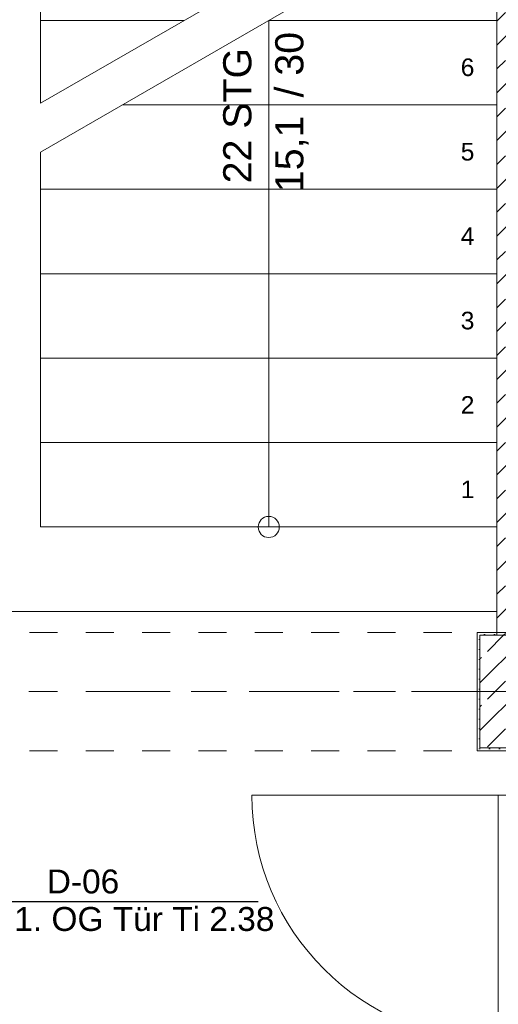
# Model space of a CAD drawing. Header units: metres. Extents: x -4 to 100, y -11 to 17.
# Tile 180 of 256: x 13.15 to 14.84, y 7.19 to 10.69. Entities that reach past the tile are written whole.
import ezdxf

# ---------------------------------------------------------------- set-up
doc = ezdxf.new("R2010")
doc.units = ezdxf.units.M
doc.header["$MEASUREMENT"] = 0
for name, pattern in [('Achse', [0.2, 0.1, -0.05, 0, -0.05]), ('Strichlinie doppelt', [0.546806, 0.264583, -0.105833, 0.070556, -0.105833]), ('Strichlinie eng', [0.115, 0.075, -0.04]), ('Untersicht', [0.1, 0.075, -0.025]), ('Wipeout_Contour', [1, 0, -1])]:
    doc.linetypes.add(name, pattern=pattern)
for name, color, linetype in [('208 - Marker.Detail', 7, 'Continuous'), ('451 - Universal.Achsen Raster', 7, 'Continuous'), ('603 - Struktur.Bodenplatte_ Decke Roh', 7, 'Continuous'), ('605 - Struktur.Wand Innen', 7, 'Continuous'), ('607 - Struktur.Stütze', 7, 'Continuous'), ('608 - Struktur.Träger', 7, 'Continuous'), ('610 - Struktur.Treppe_ Rampe', 7, 'Continuous'), ('650 - Abdeckung.Fußboden Aufbau', 7, 'Continuous')]:
    doc.layers.add(name, color=color, linetype=linetype)
doc.styles.add('ERSTELLTER_STIL_2', font='txt')
pattern_1 = [(45, (0, 0), (-0.0848528, 0.0848528), []), (45, (-0.04243, 0.04243), (-0.0848528, 0.0848528), [0.09, -0.03])]

msp = doc.modelspace()

# ---------------------------------------------------------------- hatches: boundary and pattern name
at = {"layer": '607 - Struktur.Stütze', "linetype": 'Continuous', "lineweight": 0, "true_color": 0x000000}
h = msp.add_hatch(dxfattribs=at)
h.set_pattern_fill('Gips_0001', color=18, style=0, pattern_type=2)
h.set_pattern_definition([(45, (0, 0), (-0.01767767, 0.01767767), [0, -0.025])])
h.paths.add_polyline_path([(14.77, 8.51), (14.77, 8.09), (15.09, 8.09), (15.09, 8.095), (15.08, 8.095), (15.08, 8.1), (14.78, 8.1), (14.78, 8.5), (14.84, 8.5), (14.84, 8.51)])
h = msp.add_hatch(dxfattribs=at)
h.set_pattern_fill('Beton__Stahlbeton_0001', color=18, style=0, pattern_type=2)
h.set_pattern_definition(pattern_1)
h.paths.add_polyline_path([(14.78, 8.1), (15.08, 8.1), (15.08, 8.5), (14.78, 8.5)])

# ---------------------------------------------------------------- linework, layer by layer
at = {"layer": '208 - Marker.Detail', "color": 30, "linetype": 'Continuous', "lineweight": 25, "true_color": 0xff6e00}
msp.add_line((12.7427, 7.5539), (13.9927, 7.5539), dxfattribs=at)
at = {"layer": '451 - Universal.Achsen Raster', "color": 160, "linetype": 'Strichlinie doppelt', "lineweight": 9, "true_color": 0x3232ff}
msp.add_line((64.935, 8.3), (-3.175, 8.3), dxfattribs=at)
at = {"layer": '605 - Struktur.Wand Innen', "color": 7, "linetype": 'Continuous', "lineweight": 13}
for p, q in [((14.845, 7.9325), (13.97, 7.9325)), ((14.9, 7.9325), (14.845, 7.9325)), ((14.845, 7.9325), (14.845, 7.0575))]:
    msp.add_line(p, q, dxfattribs=at)
at = {"layer": '605 - Struktur.Wand Innen', "color": 7, "linetype": 'Continuous', "lineweight": 9}
msp.add_arc((14.845, 7.9325), 0.875, 180, 270, dxfattribs=at)
at = {"layer": '607 - Struktur.Stütze', "color": 7, "linetype": 'Continuous', "lineweight": 5, "flags": 128}
msp.add_lwpolyline([(14.84, 8.51), (14.77, 8.51), (14.77, 8.09), (15.09, 8.09), (15.09, 8.095)], dxfattribs=at)
at = {"layer": '607 - Struktur.Stütze', "color": 7, "linetype": 'Continuous', "lineweight": 13, "flags": 128}
msp.add_lwpolyline([(14.78, 8.1), (15.08, 8.1), (15.08, 8.5), (14.78, 8.5)], close=True, dxfattribs=at)
at = {"layer": '608 - Struktur.Träger', "color": 7, "linetype": 'Untersicht', "lineweight": 13}
for p, q in [((0.38, 8.51), (61.88, 8.51)), ((0.38, 8.09), (61.88, 8.09))]:
    msp.add_line(p, q, dxfattribs=at)
at = {"layer": '608 - Struktur.Träger', "color": 7, "linetype": 'Achse', "lineweight": 9}
msp.add_line((0.38, 8.3), (61.88, 8.3), dxfattribs=at)
at = {"layer": '650 - Abdeckung.Fußboden Aufbau', "color": 7, "linetype": 'Continuous', "lineweight": 13, "flags": 128}
msp.add_lwpolyline([(16.16, 8.22), (16.16, 8.095), (15.09, 8.095), (15.09, 8.09), (14.975, 8.09), (14.975, 7.9375), (14.875, 7.9375), (14.875, 8.09), (14.77, 8.09), (14.77, 8.51), (14.84, 8.51), (14.84, 8.585), (13.03, 8.585), (13.03, 8.725), (11.41, 8.725), (11.41, 8.51), (11.49, 8.51), (11.49, 8.09), (11.2975, 8.09), (11.2975, 8.0775), (10.07, 8.0775), (10.07, 8.2275)], dxfattribs=at)

# ---------------------------------------------------------------- texts
at = {"layer": '208 - Marker.Detail', "color": 30, "lineweight": 25, "true_color": 0xff6e00, "char_height": 0.085, "style": 'ERSTELLTER_STIL_2'}
for s, insert, attachment_point in [('\\A1;{\\pql;\\fArial|b0|i0|c0|p38;D-06}', (13.2418, 7.5816), 7), ('\\A1;{\\pql;\\fArial|b0|i0|c0|p38;Detail - 1. OG Tür Ti 2.38}', (12.7173, 7.5345), 1)]:
    msp.add_mtext(s, dxfattribs=dict(at, insert=insert, attachment_point=attachment_point))

# ---------------------------------------------------------------- wipeouts: each hides what was drawn before it
at = {"color": 254, "linetype": 'Wipeout_Contour', "lineweight": 0, "ltscale": 72.635669}
msp.add_wipeout([(14.84, 11.885), (13.22, 11.885), (13.22, 10.3905), (14.84, 11.3258)], dxfattribs=at).dxf.layer = '610 - Struktur.Treppe_ Rampe'

# ---------------------------------------------------------------- next in the draw order: linework, layer by layer
at = {"layer": '610 - Struktur.Treppe_ Rampe', "color": 7, "linetype": 'Continuous', "lineweight": 13}
for p, q in [((13.22, 11.885), (13.22, 10.3905)), ((13.22, 10.985), (13.22, 10.685)), ((13.73, 10.685), (13.22, 10.685)), ((13.22, 10.685), (13.22, 10.3905)), ((13.22, 10.685), (13.73, 10.685))]:
    msp.add_line(p, q, dxfattribs=at)
at = {"layer": '610 - Struktur.Treppe_ Rampe', "color": 7, "linetype": 'Continuous', "lineweight": 18}
msp.add_line((13.22, 10.3905), (14.84, 11.3258), dxfattribs=at)
at = {"layer": '610 - Struktur.Treppe_ Rampe', "color": 7, "linetype": 'Strichlinie eng', "lineweight": 9}
msp.add_line((13.22, 10.685), (13.73, 10.685), dxfattribs=at)

# ---------------------------------------------------------------- next in the draw order: wipeouts: each hides what was drawn before it
at = {"color": 254, "linetype": 'Wipeout_Contour', "lineweight": 0, "ltscale": 68.203036}
msp.add_wipeout([(13.22, 8.885), (14.84, 8.885), (14.84, 11.1526), (13.22, 10.2173)], dxfattribs=at).dxf.layer = '610 - Struktur.Treppe_ Rampe'

# ---------------------------------------------------------------- next in the draw order: hatches: boundary and pattern name
at = {"layer": '605 - Struktur.Wand Innen', "linetype": 'Continuous', "lineweight": 0, "true_color": 0x000000}
h = msp.add_hatch(dxfattribs=at)
h.set_pattern_fill('Beton__Stahlbeton_0001', color=18, style=0, pattern_type=2)
h.set_pattern_definition(pattern_1)
h.paths.add_polyline_path([(15, 13), (14.84, 13), (14.84, 8.5), (15, 8.5)])

# ---------------------------------------------------------------- next in the draw order: linework, layer by layer
at = {"layer": '603 - Struktur.Bodenplatte_ Decke Roh', "color": 7, "linetype": 'Continuous', "lineweight": 18, "flags": 128}
msp.add_lwpolyline([(47.48, 13.695), (14.78, 13.695), (14.78, 13.455), (14.78, 13), (14.84, 13), (14.84, 8.585), (13.03, 8.585), (13.03, 8.725), (11.41, 8.725), (11.41, 13), (11.48, 13), (11.48, 13.455), (11.48, 13.695), (-0.015, 13.695)], dxfattribs=at)
at = {"layer": '605 - Struktur.Wand Innen', "color": 7, "linetype": 'Continuous', "lineweight": 18, "flags": 128}
msp.add_lwpolyline([(14.84, 13), (14.84, 8.5)], dxfattribs=at)
at = {"layer": '610 - Struktur.Treppe_ Rampe', "color": 7, "linetype": 'Continuous', "lineweight": 18}
for p, q in [((13.22, 10.2173), (14.84, 11.1526)), ((14.03, 9.185), (14.03, 10.685)), ((14.03, 8.885), (14.03, 9.185))]:
    msp.add_line(p, q, dxfattribs=at)
at = {"layer": '610 - Struktur.Treppe_ Rampe', "color": 7, "linetype": 'Continuous', "lineweight": 13}
for p, q in [((14.84, 8.885), (14.84, 11.1526)), ((14.84, 10.685), (14.84, 10.985)), ((14.84, 10.685), (14.03, 10.685)), ((14.03, 10.685), (14.84, 10.685)), ((14.84, 10.385), (14.84, 10.685)), ((14.84, 10.385), (13.5104, 10.385)), ((13.5104, 10.385), (14.84, 10.385)), ((14.84, 10.085), (14.84, 10.385)), ((13.22, 10.2173), (13.22, 8.885)), ((13.22, 10.2173), (13.22, 10.085)), ((14.84, 10.085), (13.22, 10.085)), ((13.22, 10.085), (13.22, 9.785)), ((13.22, 10.085), (14.84, 10.085)), ((14.84, 9.785), (14.84, 10.085)), ((14.84, 9.785), (13.22, 9.785)), ((13.22, 9.785), (13.22, 9.485)), ((13.22, 9.785), (14.84, 9.785)), ((14.84, 9.485), (14.84, 9.785)), ((14.84, 9.485), (13.22, 9.485)), ((13.22, 9.485), (13.22, 9.185)), ((13.22, 9.485), (14.84, 9.485)), ((14.84, 9.185), (14.84, 9.485)), ((14.84, 9.185), (13.22, 9.185)), ((13.22, 9.185), (13.22, 8.885)), ((13.22, 9.185), (14.84, 9.185)), ((14.84, 8.885), (14.84, 9.185)), ((13.22, 8.885), (14.84, 8.885)), ((13.22, 8.885), (14.84, 8.885))]:
    msp.add_line(p, q, dxfattribs=at)
at = {"layer": '610 - Struktur.Treppe_ Rampe', "color": 7, "linetype": 'Strichlinie eng', "lineweight": 9}
for p, q in [((14.03, 10.685), (14.84, 10.685)), ((13.5104, 10.385), (14.84, 10.385)), ((13.22, 10.085), (14.84, 10.085)), ((13.22, 9.785), (14.84, 9.785)), ((13.22, 9.485), (14.84, 9.485)), ((13.22, 9.185), (14.84, 9.185))]:
    msp.add_line(p, q, dxfattribs=at)
at = {"layer": '610 - Struktur.Treppe_ Rampe', "color": 7, "linetype": 'Continuous', "lineweight": 18}
for start, end in [(0, 180), (180, 0)]:
    msp.add_arc((14.03, 8.885), 0.0375, start, end, dxfattribs=at)

# ---------------------------------------------------------------- next in the draw order: texts
at = {"layer": '610 - Struktur.Treppe_ Rampe', "color": 7, "lineweight": 9, "char_height": 0.1, "rotation": 90, "style": 'ERSTELLTER_STIL_2'}
for s, insert, attachment_point in [('\\A1;{\\pqc;\\pt0,0.05;\\fArial|b0|i0|c0|p38;22 STG\\fArial|b0|i0|c0|p38;\\fArial|b0|i0|c0|p38;\\A1{\\H.66x;\\S^  ;}\\fArial|b0|i0|c0|p38;\\fArial|b0|i0|c0|p38;\\fArial|b0|i0|c0|p38;\\fArial|b0|i0|c0|p38;\\A1{\\H.66x;\\S^  ;}\\fArial|b0|i0|c0|p38;\\fArial|b0|i0|c0|p38;\\fArial|b0|i0|c0|p38;\\fArial|b0|i0|c0|p38;\\A1{\\H.66x;\\S^  ;}\\fArial|b0|i0|c0|p38;}', (13.9974, 10.385), 8), ('\\A1;{\\pqc;\\pt0,0.05;\\fArial|b0|i0|c0|p38;\\fArial|b0|i0|c0|p38;15,1\\fArial|b0|i0|c0|p38;\\A1{\\H.66x;\\S^  ;}\\fArial|b0|i0|c0|p38;\\fArial|b0|i0|c0|p38; / \\fArial|b0|i0|c0|p38;30\\fArial|b0|i0|c0|p38;\\A1{\\H.66x;\\S^  ;}\\fArial|b0|i0|c0|p38;\\fArial|b0|i0|c0|p38;\\fArial|b0|i0|c0|p38;\\fArial|b0|i0|c0|p38;\\A1{\\H.66x;\\S^  ;}\\fArial|b0|i0|c0|p38;}', (14.0529, 10.385), 2)]:
    msp.add_mtext(s, dxfattribs=dict(at, insert=insert, attachment_point=attachment_point))
at = {"layer": '610 - Struktur.Treppe_ Rampe', "color": 7, "lineweight": 9, "char_height": 0.0625, "attachment_point": 4, "style": 'ERSTELLTER_STIL_2'}
for s, insert in [('\\A1;{\\pql;\\fArial|b0|i0|c0|p38;6}', (14.7116, 10.518)), ('\\A1;{\\pql;\\fArial|b0|i0|c0|p38;5}', (14.7116, 10.218)), ('\\A1;{\\pql;\\fArial|b0|i0|c0|p38;4}', (14.7116, 9.9186)), ('\\A1;{\\pql;\\fArial|b0|i0|c0|p38;3}', (14.7116, 9.618)), ('\\A1;{\\pql;\\fArial|b0|i0|c0|p38;2}', (14.7116, 9.3186)), ('\\A1;{\\pql;\\fArial|b0|i0|c0|p38;1}', (14.7116, 9.0186))]:
    msp.add_mtext(s, dxfattribs=dict(at, insert=insert))

doc.saveas('drawing.dxf')
